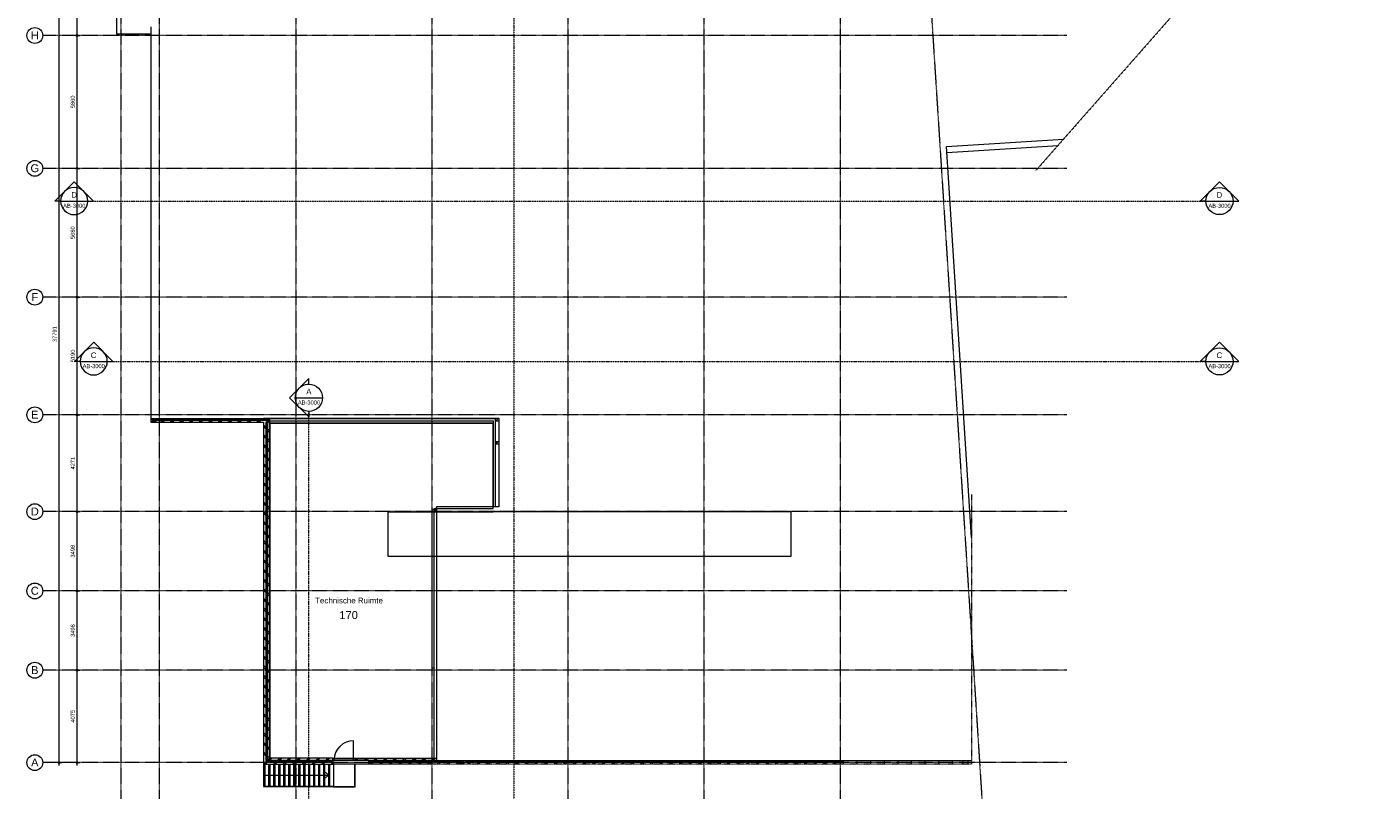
# Model space of a CAD drawing. Header units: millimetres. Extents: x 12885 to 91527, y 4686 to 113492.
# Tile 2 of 3: x 16567 to 75926, y 42849 to 76511. Entities that reach past the tile are written whole.
import ezdxf

# ---------------------------------------------------------------- set-up
doc = ezdxf.new("R2010")
doc.units = ezdxf.units.MM
for name, pattern in [('ARC Dash', [4, 2, -2]), ('ARC Grid Line', [22.225, 12.7, -3.175, 3.175, -3.175]), ('ARC Section Line', [17, 10, -3, 0, -1, 0, -3])]:
    doc.linetypes.add(name, pattern=pattern)
for name, color, linetype, lineweight in [('A--A2__Ruwbouw', 8, 'Continuous', 15), ('A--A45__Plafondafwerkingen', 8, 'Continuous', 9), ('A--L$01A__Algemeen', 7, 'Continuous', 9), ('A--L$07A__Stramien', 1, 'Continuous', 13), ('A--L21__Buitenwanden', 3, 'Continuous', 9), ('A--L22__Binnenwanden', 2, 'Continuous', 9), ('A--L23__Vloeren', 3, 'Continuous', 9), ('A--L24__TrapenHellingen', 1, 'Continuous', 9), ('A--L28__Hoofddraagconstructies', 3, 'Continuous', 9), ('A--L3__Afbouw', 2, 'Continuous', 9), ('A--LD20__DetailPenFijn', 2, 'Continuous', 15), ('A--LD30__DetailPenMiddel', 3, 'Continuous', 9), ('A--LR9__AlgVoorz', 7, 'Continuous', 9), ('A--M$01A__Algemeen', 1, 'Continuous', 13), ('A--M$01A__Algemeen-100', 1, 'Continuous', 13), ('A--T$07A__Stramien', 1, 'Continuous', 13), ('A--TR9__AlgVoorz', 1, 'Continuous', 13), ('Up Arrows', 7, 'Continuous', 9)]:
    doc.layers.add(name, color=color, linetype=linetype, lineweight=lineweight)
doc.styles.add('Arial', font='arial.ttf', dxfattribs={"height": 350})
doc.styles.add('Arial_1', font='arial.ttf', dxfattribs={"height": 250})
doc.styles.add('Arial_2', font='arial.ttf', dxfattribs={"height": 180})
doc.dimstyles.new('00_ARC_dimension_1_8mm', dxfattribs={"dimscale": 304.8, "dimtxt": 183.646692, "dimasz": 1.049869, "dimexe": 0.426509, "dimexo": 0.0625, "dimgap": 0.164042, "dimtad": 1, "dimdec": 0, "dimzin": 0, "dimdsep": 46, "dimtxsty": 'Arial_2', "dimblk1": 'DOTSMALL', "dimblk2": 'DOTSMALL', "dimsah": 1, "dimcen": 0.09, "dimdle": 0.426509, "dimadec": 3, "dimazin": 0, "dimtfac": 1, "dimtdec": 4, "dimtix": 1, "dimtmove": 0, "dimatfit": 3, "dimfxl": 0.426509, "dimfxlon": 1, "dimtvp": 1, "dimtolj": 1, "dimtzin": 0, "dimarcsym": 2})
pattern_1 = [(45, (31334.26, 43991.44), (-212.132, 212.132), []), (45, (31334.26, 46191.44), (-212.132, 212.132), [])]
pattern_2 = [(315, (27004.26, 51666.44), (212.132, 212.132), []), (315, (29204.26, 51666.44), (212.132, 212.132), [])]
pattern_3 = [(60, (0, 0), (-86.60254, 50), []), (120, (0, 0), (-86.60254, -50), [])]
pattern_4 = [(45, (24653.26, 59071.44), (-212.132, 212.132), []), (45, (24653.26, 61271.44), (-212.132, 212.132), [])]
pattern_5 = [(60, (0, 0), (-86.60254, 50), []), (120, (0, 0), (-86.60254, -50), [])]

# ---------------------------------------------------------------- blocks, each defined once
blk = doc.blocks.new('31_DO_WB_vo bi deur enkel - vo-1922859-AB-1e verdieping')
at = {"layer": 'A--L$01A__Algemeen'}
blk.add_line((435, 49), (435, 902), dxfattribs=at)
blk.add_arc((435, 32), 870, 90, 179.19656, dxfattribs=at)
at = {"layer": 'A--L3__Afbouw'}
for p, q in [((-502, 49), (-435, 49)), ((-435, 49), (435, 49)), ((435, 49), (502, 49)), ((-462, -65), (-502, -65))]:
    blk.add_line(p, q, dxfattribs=at)
blk = doc.blocks.new('28_SFO_staal_balk_HEA - HEA 300-1720289-AB-1e verdieping')
at = {"layer": 'A--L28__Hoofddraagconstructies'}
for p, q in [((-3497.5, -150), (-3497.5, 0)), ((-3447.5, -4.25), (-3497.5, -4.25)), ((-3497.5, -150), (3497.5, -150)), ((3497.5, -50), (3497.5, -150))]:
    blk.add_line(p, q, dxfattribs=at)
blk = doc.blocks.new('Grid - 3_5mm-18301-AB-1e verdieping')
at = {"layer": 'A--T$07A__Stramien'}
blk.add_circle((0, 0), 3.5, dxfattribs=at)
blk = doc.blocks.new('Section - Default-5518-AB-1e verdieping')
at = {"layer": 'A--L$01A__Algemeen', "lineweight": 13}
for p, q in [((-6, 8.49), (-14.49, 0)), ((-6, 8.49), (2.49, 0)), ((-12, 0), (-14.49, 0)), ((0, 0), (2.49, 0))]:
    blk.add_line(p, q, dxfattribs=at)
for start, end in [(360, 180), (180, 360)]:
    blk.add_arc((-6, 0), 6, start, end, dxfattribs=at)
blk = doc.blocks.new('DIMBLOCK1-AB-1e verdieping')
at = {"layer": 'A--M$01A__Algemeen-100'}
h = blk.add_hatch(color=256, dxfattribs=at)
edge = h.paths.add_edge_path()
edge.add_arc((18783, 48135), 40, 0, 360)
h = blk.add_hatch(color=256, dxfattribs=at)
edge = h.paths.add_edge_path()
edge.add_arc((18783, 44060), 40, 0, 360)
for p, q in [((18783, 48135), (18653, 48135)), ((18783, 43930), (18783, 48135)), ((18783, 48135), (18913, 48135)), ((18783, 44060), (18653, 44060)), ((18783, 44060), (18913, 44060))]:
    blk.add_line(p, q, dxfattribs=at)
for centre in [(18783, 48135), (18783, 44060)]:
    blk.add_circle(centre, 40, dxfattribs=at)
at = {"layer": 'A--M$01A__Algemeen-100', "color": 0, "insert": (18499, 45821), "char_height": 180, "width": 664.52, "attachment_point": 1, "rotation": 90, "line_spacing_factor": 0.941778, "style": 'Arial_2'}
blk.add_mtext('4075', dxfattribs=at)
blk = doc.blocks.new('_DotSmall')
at = {"color": 0, "linetype": 'ByBlock', "const_width": 0.5}
blk.add_lwpolyline([(-0.0625, 0, 1), (0.0625, 0, 1)], format="xyb", close=True, dxfattribs=at)
blk = doc.blocks.new('DIMBLOCK2-AB-1e verdieping')
at = {"layer": 'A--M$01A__Algemeen-100'}
h = blk.add_hatch(color=256, dxfattribs=at)
edge = h.paths.add_edge_path()
edge.add_arc((18783, 51633), 40, 0, 360)
h = blk.add_hatch(color=256, dxfattribs=at)
edge = h.paths.add_edge_path()
edge.add_arc((18783, 48135), 40, 0, 360)
for p, q in [((18783, 51633), (18653, 51633)), ((18783, 48135), (18783, 51633)), ((18783, 51633), (18913, 51633)), ((18783, 48135), (18653, 48135)), ((18783, 48135), (18913, 48135))]:
    blk.add_line(p, q, dxfattribs=at)
for centre in [(18783, 51633), (18783, 48135)]:
    blk.add_circle(centre, 40, dxfattribs=at)
at = {"layer": 'A--M$01A__Algemeen-100', "color": 0, "insert": (18499, 49607), "char_height": 180, "width": 664.52, "attachment_point": 1, "rotation": 90, "line_spacing_factor": 0.941778, "style": 'Arial_2'}
blk.add_mtext('3498', dxfattribs=at)
blk = doc.blocks.new('DIMBLOCK3-AB-1e verdieping')
at = {"layer": 'A--M$01A__Algemeen-100'}
h = blk.add_hatch(color=256, dxfattribs=at)
edge = h.paths.add_edge_path()
edge.add_arc((18783, 55130), 40, 0, 360)
h = blk.add_hatch(color=256, dxfattribs=at)
edge = h.paths.add_edge_path()
edge.add_arc((18783, 51633), 40, 0, 360)
for p, q in [((18783, 55130), (18653, 55130)), ((18783, 51633), (18783, 55130)), ((18783, 55130), (18913, 55130)), ((18783, 51633), (18653, 51633)), ((18783, 51633), (18913, 51633))]:
    blk.add_line(p, q, dxfattribs=at)
for centre in [(18783, 55130), (18783, 51633)]:
    blk.add_circle(centre, 40, dxfattribs=at)
at = {"layer": 'A--M$01A__Algemeen-100', "color": 0, "insert": (18499, 53105), "char_height": 180, "width": 664.52, "attachment_point": 1, "rotation": 90, "line_spacing_factor": 0.941778, "style": 'Arial_2'}
blk.add_mtext('3498', dxfattribs=at)
blk = doc.blocks.new('DIMBLOCK4-AB-1e verdieping')
at = {"layer": 'A--M$01A__Algemeen-100'}
h = blk.add_hatch(color=256, dxfattribs=at)
edge = h.paths.add_edge_path()
edge.add_arc((18783, 59401), 40, 0, 360)
h = blk.add_hatch(color=256, dxfattribs=at)
edge = h.paths.add_edge_path()
edge.add_arc((18783, 55130), 40, 0, 360)
for p, q in [((18783, 59401), (18653, 59401)), ((18783, 55130), (18783, 59401)), ((18783, 59401), (18913, 59401)), ((18783, 55130), (18653, 55130)), ((18783, 55130), (18913, 55130))]:
    blk.add_line(p, q, dxfattribs=at)
for centre in [(18783, 59401), (18783, 55130)]:
    blk.add_circle(centre, 40, dxfattribs=at)
at = {"layer": 'A--M$01A__Algemeen-100', "color": 0, "insert": (18499, 56989), "char_height": 180, "width": 664.52, "attachment_point": 1, "rotation": 90, "line_spacing_factor": 0.941778, "style": 'Arial_2'}
blk.add_mtext('4271', dxfattribs=at)
blk = doc.blocks.new('DIMBLOCK5-AB-1e verdieping')
at = {"layer": 'A--M$01A__Algemeen-100'}
h = blk.add_hatch(color=256, dxfattribs=at)
edge = h.paths.add_edge_path()
edge.add_arc((18783, 64591), 40, 0, 360)
h = blk.add_hatch(color=256, dxfattribs=at)
edge = h.paths.add_edge_path()
edge.add_arc((18783, 59401), 40, 0, 360)
for p, q in [((18783, 64591), (18653, 64591)), ((18783, 59401), (18783, 64591)), ((18783, 64591), (18913, 64591)), ((18783, 59401), (18653, 59401)), ((18783, 59401), (18913, 59401))]:
    blk.add_line(p, q, dxfattribs=at)
for centre in [(18783, 64591), (18783, 59401)]:
    blk.add_circle(centre, 40, dxfattribs=at)
at = {"layer": 'A--M$01A__Algemeen-100', "color": 0, "insert": (18499, 61720), "char_height": 180, "width": 664.52, "attachment_point": 1, "rotation": 90, "line_spacing_factor": 0.941778, "style": 'Arial_2'}
blk.add_mtext('5190', dxfattribs=at)
blk = doc.blocks.new('DIMBLOCK6-AB-1e verdieping')
at = {"layer": 'A--M$01A__Algemeen-100'}
h = blk.add_hatch(color=256, dxfattribs=at)
edge = h.paths.add_edge_path()
edge.add_arc((18783, 70271), 40, 0, 360)
h = blk.add_hatch(color=256, dxfattribs=at)
edge = h.paths.add_edge_path()
edge.add_arc((18783, 64591), 40, 0, 360)
for p, q in [((18783, 70271), (18653, 70271)), ((18783, 64591), (18783, 70271)), ((18783, 70271), (18913, 70271)), ((18783, 64591), (18653, 64591)), ((18783, 64591), (18913, 64591))]:
    blk.add_line(p, q, dxfattribs=at)
for centre in [(18783, 70271), (18783, 64591)]:
    blk.add_circle(centre, 40, dxfattribs=at)
at = {"layer": 'A--M$01A__Algemeen-100', "color": 0, "insert": (18499, 67155), "char_height": 180, "width": 664.52, "attachment_point": 1, "rotation": 90, "line_spacing_factor": 0.941778, "style": 'Arial_2'}
blk.add_mtext('5680', dxfattribs=at)
blk = doc.blocks.new('DIMBLOCK7-AB-1e verdieping')
at = {"layer": 'A--M$01A__Algemeen-100'}
h = blk.add_hatch(color=256, dxfattribs=at)
edge = h.paths.add_edge_path()
edge.add_arc((18783, 76131), 40, 0, 360)
h = blk.add_hatch(color=256, dxfattribs=at)
edge = h.paths.add_edge_path()
edge.add_arc((18783, 70271), 40, 0, 360)
for p, q in [((18783, 76131), (18653, 76131)), ((18783, 70271), (18783, 76131)), ((18783, 76131), (18913, 76131)), ((18783, 70271), (18653, 70271)), ((18783, 70271), (18913, 70271))]:
    blk.add_line(p, q, dxfattribs=at)
for centre in [(18783, 76131), (18783, 70271)]:
    blk.add_circle(centre, 40, dxfattribs=at)
at = {"layer": 'A--M$01A__Algemeen-100', "color": 0, "insert": (18499, 72925), "char_height": 180, "width": 664.52, "attachment_point": 1, "rotation": 90, "line_spacing_factor": 0.941778, "style": 'Arial_2'}
blk.add_mtext('5860', dxfattribs=at)
blk = doc.blocks.new('DIMBLOCK8-AB-1e verdieping')
at = {"layer": 'A--M$01A__Algemeen-100'}
h = blk.add_hatch(color=256, dxfattribs=at)
edge = h.paths.add_edge_path()
edge.add_arc((18783, 81851), 40, 0, 360)
h = blk.add_hatch(color=256, dxfattribs=at)
edge = h.paths.add_edge_path()
edge.add_arc((18783, 76131), 40, 0, 360)
for p, q in [((18783, 76131), (18783, 81981)), ((18783, 81851), (18653, 81851)), ((18783, 81851), (18913, 81851)), ((18783, 76131), (18653, 76131)), ((18783, 76131), (18913, 76131))]:
    blk.add_line(p, q, dxfattribs=at)
for centre in [(18783, 81851), (18783, 76131)]:
    blk.add_circle(centre, 40, dxfattribs=at)
at = {"layer": 'A--M$01A__Algemeen-100', "color": 0, "insert": (18499, 78715), "char_height": 180, "width": 664.52, "attachment_point": 1, "rotation": 90, "line_spacing_factor": 0.941778, "style": 'Arial_2'}
blk.add_mtext('5720', dxfattribs=at)
blk = doc.blocks.new('DIMBLOCK9-AB-1e verdieping')
at = {"layer": 'A--M$01A__Algemeen-100'}
h = blk.add_hatch(color=256, dxfattribs=at)
edge = h.paths.add_edge_path()
edge.add_arc((17983, 81851), 40, 0, 360)
h = blk.add_hatch(color=256, dxfattribs=at)
edge = h.paths.add_edge_path()
edge.add_arc((17983, 44060), 40, 0, 360)
for p, q in [((17983, 43930), (17983, 81981)), ((17983, 81851), (17853, 81851)), ((17983, 81851), (18113, 81851)), ((17983, 44060), (17853, 44060)), ((17983, 44060), (18113, 44060))]:
    blk.add_line(p, q, dxfattribs=at)
for centre in [(17983, 81851), (17983, 44060)]:
    blk.add_circle(centre, 40, dxfattribs=at)
at = {"layer": 'A--M$01A__Algemeen-100', "color": 0, "insert": (17699, 62610), "char_height": 180, "width": 830.65, "attachment_point": 1, "rotation": 90, "line_spacing_factor": 0.941778, "style": 'Arial_2'}
blk.add_mtext('37791', dxfattribs=at)

msp = doc.modelspace()

# ---------------------------------------------------------------- hatches: boundary and pattern name
at = {"layer": 'A--A2__Ruwbouw', "lineweight": 9}
h = msp.add_hatch(dxfattribs=at)
h.set_pattern_fill('FP_8', color=256, angle=-135, style=0, pattern_type=2)
h.set_pattern_definition([(315, (22032.26, 62124.94), (212.132, 212.132), []), (315, (24232.26, 62124.94), (212.132, 212.132), [])])
h.paths.add_polyline_path([(22132.3, 59071.4), (22132.3, 59236.4), (22032.3, 59236.4), (22032.3, 59071.4)])
h = msp.add_hatch(dxfattribs=at)
h.set_pattern_fill('FP_6', color=256, angle=240, style=0, pattern_type=2)
h.set_pattern_definition(pattern_3)
h.paths.add_polyline_path([(22252.3, 59071.4), (22252.3, 59236.4), (22162.3, 59231.4), (22162.3, 59071.4)])
h = msp.add_hatch(dxfattribs=at)
h.set_pattern_fill('FP_6', color=256, angle=240, style=0, pattern_type=2)
h.set_pattern_definition(pattern_5)
h.paths.add_polyline_path([(22352.3, 59201.4), (27274.3, 59201.4), (27274.3, 59241.4), (22252.3, 59236.4), (22252.3, 59201.4)])
h = msp.add_hatch(dxfattribs=at)
h.set_pattern_fill('FP_7', color=256, angle=-135, style=0, pattern_type=2)
h.set_pattern_definition(pattern_4)
h.paths.add_polyline_path([(27004.3, 59071.4), (27274.3, 59071.4), (27274.3, 59171.4), (22252.3, 59171.4), (22252.3, 59071.4), (25497.3, 59071.4)])
h = msp.add_hatch(dxfattribs=at)
h.set_pattern_fill('FP_7', color=256, angle=-135, style=0, pattern_type=2)
h.set_pattern_definition(pattern_4)
h.paths.add_polyline_path([(27274.3, 59241.4), (27274.3, 59250.4), (27004.3, 59246.9), (27004.3, 59241.4), (27169.4, 59241.4)])
h = msp.add_hatch(dxfattribs=at)
h.set_pattern_fill('FP_5', color=256, angle=-135, style=0, pattern_type=2)
h.set_pattern_definition(pattern_2)
h.paths.add_polyline_path([(27081.8, 44091.4), (27104.3, 44091.4), (27104.3, 59071.4), (27004.3, 59071.4), (27004.3, 44091.4)])
h = msp.add_hatch(dxfattribs=at)
h.set_pattern_fill('FP_6', color=256, angle=240, style=0, pattern_type=2)
h.set_pattern_definition(pattern_3)
h.paths.add_polyline_path([(27134.3, 44161.4), (27174.3, 44161.4), (27174.3, 59071.4), (27134.3, 59071.4), (27134.3, 44261.4)])
h = msp.add_hatch(dxfattribs=at)
h.set_pattern_fill('FP_5', color=256, angle=-135, style=0, pattern_type=2)
h.set_pattern_definition(pattern_2)
h.paths.add_polyline_path([(27174.3, 44261.4), (27274.3, 44261.4), (27274.3, 59071.4), (27174.3, 59071.4), (27174.3, 45263.1)])
h = msp.add_hatch(dxfattribs=at)
h.set_pattern_fill('FP_1', color=256, angle=225, style=0, pattern_type=2)
h.set_pattern_definition([(45, (0, 0), (-84.85281, 84.85281), [])])
h.paths.add_polyline_path([(37374.3, 59131.4), (37374.3, 59250.4), (37219.3, 59250.4), (37219.3, 59131.4)])
h = msp.add_hatch(dxfattribs=at)
h.set_pattern_fill('FP_2', color=256, angle=135, style=0, pattern_type=2)
h.set_pattern_definition([(45, (0, 0), (-84.85281, 84.85281), [])])
h.paths.add_polyline_path([(37219.3, 58111.4), (37274.3, 58111.4), (37274.3, 58211.4), (37219.3, 58211.4)])
h = msp.add_hatch(dxfattribs=at)
h.set_pattern_fill('FP_1', color=256, angle=225, style=0, pattern_type=2)
h.set_pattern_definition([(45, (0, 0), (-84.85281, 84.85281), [])])
h.paths.add_polyline_path([(37274.3, 58111.4), (37374.3, 58119.3), (37374.3, 58211.4), (37274.3, 58211.4)])
h = msp.add_hatch(dxfattribs=at)
h.set_pattern_fill('FP_3', color=256, angle=45, style=0, pattern_type=2)
h.set_pattern_definition(pattern_1)
h.paths.add_polyline_path([(34835.9, 43991.4), (35664.3, 43991.4), (35664.3, 44091.4), (31641.2, 44091.4), (31641.2, 43991.4), (34624.3, 43991.4)])
h.paths.add_polyline_path([(27134.3, 43991.4), (30037.3, 43991.4), (30037.3, 44091.4), (27004.3, 44091.4), (27004.3, 43991.4), (27106.1, 43991.4)])
h = msp.add_hatch(dxfattribs=at)
h.set_pattern_fill('FP_4', color=256, angle=60, style=0, pattern_type=2)
h.set_pattern_definition([(60, (0, 0), (-86.60254, 50), []), (120, (0, 0), (-86.60254, -50), [])])
h.paths.add_polyline_path([(34615.6, 44121.4), (35664.3, 44125.9), (35664.3, 44156.4), (31641.2, 44151.4), (31641.2, 44121.4), (34524.3, 44121.4)])
h.paths.add_polyline_path([(27365, 44121.4), (30037.3, 44121.4), (30037.3, 44161.4), (27134.3, 44161.4), (27134.5, 44121.4), (27274.3, 44121.4)])
h = msp.add_hatch(dxfattribs=at)
h.set_pattern_fill('FP_3', color=256, angle=45, style=0, pattern_type=2)
h.set_pattern_definition(pattern_1)
h.paths.add_polyline_path([(34524.3, 44161.4), (34624.3, 44161.4), (34624.3, 44261.4), (34524.3, 44261.4), (34521.9, 44170.4), (31641.2, 44170.4), (31641.2, 44161.4), (34521.8, 44161.4)])
h.paths.add_polyline_path([(30037.3, 44161.4), (30037.3, 44170.4), (27274.3, 44170.4), (27274.3, 44261.4), (27174.3, 44261.4), (27174.3, 44161.4), (27365, 44161.4)])
h = msp.add_hatch(dxfattribs=at)
h.set_pattern_fill('FP_3', color=256, angle=45, style=0, pattern_type=2)
h.set_pattern_definition(pattern_1)
h.paths.add_polyline_path([(34521.9, 44170.4), (34524.3, 44170.4), (34524.3, 44261.4), (31041.3, 44261.4), (31041.3, 44170.4), (31641.2, 44170.4)])
h.paths.add_polyline_path([(27274.3, 44170.4), (30037.3, 44175.4), (30037.3, 44261.4), (27274.3, 44261.4)])
h = msp.add_hatch(dxfattribs=at)
h.set_pattern_fill('FP_9', color=256, angle=-135, style=0, pattern_type=2)
h.set_pattern_definition([(45, (44118.76, 43991.44), (-212.132, 212.132), []), (45, (44118.76, 46191.44), (-212.132, 212.132), [])])
h.paths.add_polyline_path([(36703.6, 43991.4), (52573.3, 43991.4), (52573.3, 44091.4), (35934.3, 44091.4), (35934.3, 43991.4)])
h.paths.add_polyline_path([(35664.3, 43991.4), (35764.3, 43991.4), (35764.3, 44091.4), (35664.3, 44090.3)])
h = msp.add_hatch(dxfattribs=at)
h.set_pattern_fill('FP_6', color=256, angle=240, style=0, pattern_type=2)
h.set_pattern_definition(pattern_5)
h.paths.add_polyline_path([(35834.3, 43991.4), (35834.3, 44091.4), (35794.3, 44090.8), (35794.3, 43991.4)])
h = msp.add_hatch(dxfattribs=at)
h.set_pattern_fill('FP_10', color=256, angle=-135, style=0, pattern_type=2)
h.set_pattern_definition([(315, (35664.26, 40697.44), (212.132, 212.132), []), (315, (37864.26, 40697.44), (212.132, 212.132), [])])
h.paths.add_polyline_path([(35934.3, 43991.4), (35934.3, 44156.4), (35834.3, 44156.4), (35834.3, 43991.4), (35907.1, 43991.4)])
at = {"layer": 'A--A45__Plafondafwerkingen', "lineweight": 15}
h = msp.add_hatch(dxfattribs=at)
h.set_pattern_fill('FP_11', color=256, style=0, pattern_type=2)
h.set_pattern_definition([(270, (55578.74, 59583.44), (600, 4e-14), []), (0, (55578.74, 59583.44), (0, 600), [])])
h.paths.add_polyline_path([(58063.3, 43991.4), (58222.6, 43991.4), (58222.6, 44156.4), (58063.3, 44156.4)])
h.paths.add_polyline_path([(53513.1, 43991.4), (57853.3, 43991.4), (57853.3, 44156.4), (52573.3, 44156.4), (52573.3, 43991.4), (52887.5, 43991.4)])

# ---------------------------------------------------------------- linework, layer by layer
at = {"layer": 'A--L$01A__Algemeen', "linetype": 'ARC Section Line', "lineweight": 13}
for p, q in [((38040.4, 88146.5), (38040.4, 42452.2)), ((19253.4, 68831.9), (68551.8, 68831.9)), ((20110.4, 61758.8), (68551.8, 61758.8)), ((29001.3, 42452.2), (29001.3, 59554.2))]:
    msp.add_line(p, q, dxfattribs=at)
at = {"layer": 'A--L$01A__Algemeen', "lineweight": 13}
for p, q in [((18053.4, 68831.9), (19253.4, 68831.9)), ((68551.8, 68831.9), (69751.8, 68831.9)), ((18910.4, 61758.8), (20110.4, 61758.8)), ((68551.8, 61758.8), (69751.8, 61758.8)), ((28401.3, 60154.2), (29601.3, 60154.2))]:
    msp.add_line(p, q, dxfattribs=at)
at = {"layer": 'A--L$07A__Stramien', "linetype": 'ARC Grid Line'}
for p, q in [((20704.3, 95686.5), (20704.3, 40299.5)), ((22402.3, 95686.5), (22402.3, 40299.5)), ((28417.3, 95686.5), (28417.3, 40299.5)), ((34417.3, 95686.5), (34417.3, 40299.5)), ((40417.3, 95686.5), (40417.3, 40299.5)), ((46417.3, 95686.5), (46417.3, 40299.5)), ((52432.3, 95686.5), (52432.3, 40299.5)), ((55259.6, 95618), (58813, 40345.2)), ((62423, 76131.4), (17266.9, 76131.4)), ((62423, 70271.4), (17266.9, 70271.4)), ((62423, 64591.4), (17266.9, 64591.4)), ((62423, 59401.4), (17266.9, 59401.4)), ((62423, 55130.4), (17266.9, 55130.4)), ((62423, 51632.9), (17266.9, 51632.9)), ((62423, 48135.4), (17266.9, 48135.4)), ((62423, 44060.4), (17266.9, 44060.4))]:
    msp.add_line(p, q, dxfattribs=at)
at = {"layer": 'A--L21__Buitenwanden', "lineweight": 15}
for p, q in [((20514.3, 85685), (20514.3, 76211.4)), ((20514.3, 76211.4), (22032.3, 76211.4)), ((57130.4, 70978.5), (62034.6, 71287.3)), ((22032.3, 59236.4), (22032.3, 59071.4)), ((22032.3, 59071.4), (27004.3, 59071.4)), ((22132.3, 59071.4), (22132.3, 59236.4)), ((22162.3, 59071.4), (22162.3, 59236.4)), ((22252.3, 59071.4), (22252.3, 59236.4)), ((22252.3, 59201.4), (27274.3, 59201.4)), ((22252.3, 59171.4), (27274.3, 59171.4)), ((27004.3, 59241.4), (27274.3, 59241.4)), ((27004.3, 59071.4), (27004.3, 43991.4)), ((27104.3, 59071.4), (27104.3, 44091.4)), ((27174.3, 59071.4), (27104.3, 59071.4)), ((27134.3, 59071.4), (27134.3, 44121.4)), ((27174.3, 59071.4), (27174.3, 44161.4)), ((27274.3, 44261.4), (27274.3, 59250.4)), ((27004.3, 43991.4), (30037.3, 43991.4)), ((27104.3, 44091.4), (30037.3, 44091.4)), ((27134.3, 44121.4), (30037.3, 44121.4)), ((27174.3, 44161.4), (30037.3, 44161.4)), ((30037.3, 44261.4), (27274.3, 44261.4)), ((30037.3, 44261.4), (30037.3, 44175.4)), ((30037.3, 43991.4), (30037.3, 44170.4)), ((31041.3, 44261.4), (34524.3, 44261.4)), ((31041.3, 44261.4), (31041.3, 44175.4)), ((31641.2, 44161.4), (34625.5, 44161.4)), ((31641.2, 44121.4), (35664.3, 44121.4)), ((31641.2, 44091.4), (35664.3, 44091.4)), ((34417.3, 43991.4), (31641.2, 43991.4)), ((35664.3, 44121.4), (35664.3, 44156.4)), ((35764.3, 43991.4), (35764.3, 44091.4)), ((35794.3, 43991.4), (35794.3, 44091.4)), ((35834.3, 43991.4), (35834.3, 44156.4)), ((35934.3, 44091.4), (35934.3, 44156.4))]:
    msp.add_line(p, q, dxfattribs=at)
at = {"layer": 'A--L21__Buitenwanden'}
for p, q in [((31641.2, 44170.4), (30077.1, 44170.4)), ((30077.1, 43991.4), (30077.1, 44170.4)), ((31641.2, 43991.4), (30077.1, 43991.4)), ((31641.2, 43991.4), (31641.2, 44170.4))]:
    msp.add_line(p, q, dxfattribs=at)
at = {"layer": 'A--L22__Binnenwanden', "lineweight": 15}
for p, q in [((37219.3, 59231.4), (27274.3, 59231.4)), ((27274.3, 59131.4), (37119.3, 59131.4)), ((37119.3, 59131.4), (37119.3, 55336.4)), ((37219.3, 59250.4), (37219.3, 55336.4)), ((37219.3, 59131.4), (37374.3, 59131.4)), ((37374.3, 58211.4), (37219.3, 58211.4)), ((37374.3, 58111.4), (37219.3, 58111.4)), ((34624.3, 55271.4), (34574.3, 55271.4)), ((34574.3, 55271.4), (34574.3, 55171.4)), ((34524.3, 44261.4), (34524.3, 55171.4)), ((34524.3, 55171.4), (34574.3, 55171.4)), ((34524.3, 44261.4), (34624.3, 44261.4)), ((35764.3, 44091.4), (35664.3, 44091.4)), ((35834.3, 44091.4), (35794.3, 44091.4)), ((52573.3, 44091.4), (35934.3, 44091.4)), ((52573.3, 43991.4), (52573.3, 44156.4))]:
    msp.add_line(p, q, dxfattribs=at)
at = {"layer": 'A--L22__Binnenwanden'}
for p, q in [((30424.3, 59231.4), (30424.3, 59250.4)), ((30474.3, 59250.4), (30474.3, 59231.4)), ((32474.3, 59231.4), (32474.3, 59250.4)), ((32524.3, 59250.4), (32524.3, 59231.4)), ((57853.3, 43991.4), (57853.3, 44156.4)), ((58063.3, 44156.4), (58063.3, 43991.4))]:
    msp.add_line(p, q, dxfattribs=at)
at = {"layer": 'A--L23__Vloeren'}
msp.add_line((30037.3, 44261.4), (31041.3, 44261.4), dxfattribs=at)
at = {"layer": 'A--L24__TrapenHellingen'}
for p, q in [((27004.3, 43991.4), (27004.3, 43026.4)), ((27054.3, 43991.4), (27054.3, 43026.4)), ((27224.3, 43991.4), (27224.3, 43026.4)), ((27274.3, 43991.4), (27274.3, 43026.4)), ((27444.3, 43991.4), (27444.3, 43026.4)), ((27494.3, 43991.4), (27494.3, 43026.4)), ((27664.3, 43991.4), (27664.3, 43026.4)), ((27714.3, 43991.4), (27714.3, 43026.4)), ((27884.3, 43991.4), (27884.3, 43026.4)), ((27934.3, 43991.4), (27934.3, 43026.4)), ((28104.3, 43991.4), (28104.3, 43026.4)), ((28154.3, 43991.4), (28154.3, 43026.4)), ((28324.3, 43991.4), (28324.3, 43026.4)), ((28374.3, 43991.4), (28374.3, 43026.4)), ((28544.3, 43991.4), (28544.3, 43026.4)), ((28594.3, 43991.4), (28594.3, 43026.4)), ((28764.3, 43991.4), (28764.3, 43026.4)), ((28814.3, 43991.4), (28814.3, 43026.4)), ((28984.3, 43991.4), (28984.3, 43026.4)), ((29034.3, 43991.4), (29034.3, 43026.4)), ((29204.3, 43991.4), (29204.3, 43026.4)), ((29254.3, 43991.4), (29254.3, 43026.4)), ((29424.3, 43991.4), (29424.3, 43026.4)), ((29474.3, 43991.4), (29474.3, 43026.4)), ((29644.3, 43991.4), (29644.3, 43026.4)), ((29694.3, 43991.4), (29694.3, 43026.4)), ((29864.3, 43991.4), (29864.3, 43026.4)), ((29914.3, 43991.4), (29914.3, 43026.4)), ((30037.3, 44006.4), (30077.1, 44006.4)), ((30037.3, 43991.4), (30077.1, 43991.4)), ((30082.1, 43991.4), (30082.1, 43026.4)), ((30084.3, 43991.4), (30084.3, 43026.4)), ((31022.1, 43011.4), (31022.1, 43991.4)), ((31037.1, 42996.4), (31037.1, 43991.4)), ((27004.3, 43026.4), (27004.3, 43011.4)), ((27004.3, 43026.4), (27224.3, 43026.4)), ((27004.3, 43011.4), (30084.3, 43011.4)), ((27224.3, 43026.4), (27444.3, 43026.4)), ((27444.3, 43026.4), (27664.3, 43026.4)), ((27664.3, 43026.4), (27884.3, 43026.4)), ((27884.3, 43026.4), (28104.3, 43026.4)), ((28104.3, 43026.4), (28324.3, 43026.4)), ((28324.3, 43026.4), (28544.3, 43026.4)), ((28544.3, 43026.4), (28764.3, 43026.4)), ((28764.3, 43026.4), (28984.3, 43026.4)), ((28984.3, 43026.4), (29204.3, 43026.4)), ((29204.3, 43026.4), (29424.3, 43026.4)), ((29424.3, 43026.4), (29644.3, 43026.4)), ((29644.3, 43026.4), (29864.3, 43026.4)), ((29864.3, 43026.4), (30084.3, 43026.4)), ((30082.1, 43011.4), (30082.1, 42996.4)), ((30082.1, 42996.4), (31037.1, 42996.4)), ((30084.3, 43011.4), (30084.3, 43026.4)), ((30084.3, 43011.4), (31022.1, 43011.4))]:
    msp.add_line(p, q, dxfattribs=at)
at = {"layer": 'A--LD20__DetailPenFijn'}
for p, q in [((22032.3, 76511.4), (22032.3, 59236.4)), ((57114, 71233.4), (62273.4, 71558.3)), ((58222.6, 53990.4), (57114, 71233.4)), ((22032.3, 59236.4), (27004.3, 59236.4)), ((27004.3, 59236.4), (27004.3, 59250.4)), ((27004.3, 59250.4), (37374.3, 59250.4)), ((37374.3, 59250.4), (37374.3, 55336.4)), ((37374.3, 55336.4), (34624.3, 55336.4)), ((34624.3, 55336.4), (34624.3, 44156.4)), ((34624.3, 44156.4), (58222.6, 44156.4))]:
    msp.add_line(p, q, dxfattribs=at)
at = {"layer": 'A--LD30__DetailPenMiddel', "linetype": 'ARC Dash'}
for p, q in [((75925.8, 87055.6), (61056.1, 70176.5)), ((58222.6, 55891.4), (58222.6, 43991.4)), ((58222.6, 43991.4), (34417.3, 43991.4))]:
    msp.add_line(p, q, dxfattribs=at)
at = {"layer": 'A--LD30__DetailPenMiddel'}
msp.add_line((27274.3, 59040.4), (37119.3, 59040.4), dxfattribs=at)
msp.add_line((27274.3, 59040.4), (37119.3, 59040.4), dxfattribs=at)
at = {"layer": 'A--LR9__AlgVoorz', "flags": 128}
for points in [[(37119.3, 55271.4), (37119.3, 59040.4), (27274.3, 59040.4), (27274.3, 44170.4), (34524.3, 44170.4), (34524.3, 44263), (34524.3, 48073.4), (34524.3, 48379.5), (34524.3, 52968.4), (34524.3, 53274.5), (34524.3, 55042.7), (34524.3, 55271.4)], [(32474.3, 53171.4), (34624.3, 53171.4), (40135.3, 53171.4), (44634.3, 53171.4), (46503.3, 53171.4), (49003.3, 53171.4), (50264.3, 53171.4), (50264.3, 55116.4), (44634.3, 55116.4), (43948.3, 55116.4), (42723.3, 55116.4), (41658.3, 55116.4), (40079.3, 55116.4), (37220.9, 55116.4), (37219.3, 55116.4), (37124.3, 55114.4), (32474.3, 55114.4)]]:
    msp.add_lwpolyline(points, close=True, dxfattribs=at)
at = {"layer": 'Up Arrows'}
for p, q in [((27004.3, 43508.9), (27224.3, 43508.9)), ((27224.3, 43508.9), (27444.3, 43508.9)), ((27444.3, 43508.9), (27664.3, 43508.9)), ((27664.3, 43508.9), (27884.3, 43508.9)), ((27884.3, 43508.9), (28104.3, 43508.9)), ((28104.3, 43508.9), (28324.3, 43508.9)), ((28324.3, 43508.9), (28544.3, 43508.9)), ((28544.3, 43508.9), (28764.3, 43508.9)), ((28764.3, 43508.9), (28984.3, 43508.9)), ((28984.3, 43508.9), (29204.3, 43508.9)), ((29204.3, 43508.9), (29424.3, 43508.9)), ((29424.3, 43508.9), (29644.3, 43508.9)), ((29644.3, 43508.9), (29864.3, 43508.9)), ((29864.3, 43508.9), (29739.3, 43633.9)), ((29864.3, 43508.9), (29739.3, 43383.9))]:
    msp.add_line(p, q, dxfattribs=at)

# ---------------------------------------------------------------- block references
at = {"layer": 'A--L$01A__Algemeen', "lineweight": 13, "xscale": 99.99999999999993, "yscale": 99.99999999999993, "zscale": 99.99999999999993}
for p in [(19253.4, 68831.9), (20110.4, 61758.8)]:
    msp.add_blockref('Section - Default-5518-AB-1e verdieping', p, dxfattribs=at)
at = {"layer": 'A--L$01A__Algemeen', "lineweight": 13, "extrusion": (0, 0, -1), "xscale": 99.99999999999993, "yscale": 99.99999999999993, "zscale": 99.99999999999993}
for p in [(-68551.8, 68831.9), (-68551.8, 61758.8)]:
    msp.add_blockref('Section - Default-5518-AB-1e verdieping', p, dxfattribs=at)
at = {"layer": 'A--L$01A__Algemeen', "lineweight": 13, "extrusion": (0, 0, -1), "xscale": 99.99999999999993, "yscale": 99.99999999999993, "zscale": 99.99999999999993, "rotation": 270.0000000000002}
msp.add_blockref('Section - Default-5518-AB-1e verdieping', (-29001.3, 59554.2), dxfattribs=at)
at = {"layer": 'A--L28__Hoofddraagconstructies', "rotation": 269.9999999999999}
msp.add_blockref('28_SFO_staal_balk_HEA - HEA 300-1720289-AB-1e verdieping', (34574.3, 51723.9), dxfattribs=at)
at = {"layer": 'A--L3__Afbouw'}
msp.add_blockref('31_DO_WB_vo bi deur enkel - vo-1922859-AB-1e verdieping', (30539.3, 44126.4), dxfattribs=at)
at = {"layer": 'A--T$07A__Stramien', "xscale": 99.99999999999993, "yscale": 99.99999999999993, "zscale": 99.99999999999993, "rotation": 89.99999999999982}
for p in [(16916.9, 76131.4), (16916.9, 70271.4), (16916.9, 64591.4), (16916.9, 59401.4), (16916.9, 55130.4), (16916.9, 51632.9), (16916.9, 48135.4), (16916.9, 44060.4)]:
    msp.add_blockref('Grid - 3_5mm-18301-AB-1e verdieping', p, dxfattribs=at)

# ---------------------------------------------------------------- texts
at = {"layer": 'A--L$01A__Algemeen', "lineweight": 13, "attachment_point": 1}
for s, insert, char_height, width, style in [('D', (18524.4, 69226.4), 250, 304.641, 'Arial_1'), ('D', (69022.8, 69226.4), 250, 304.641, 'Arial_1'), ('AB-3000', (18167.4, 68711.1), 180, 1170.464, 'Arial_2'), ('AB-3000', (68665.8, 68711.1), 180, 1170.464, 'Arial_2'), ('C', (19381.4, 62153.4), 250, 304.641, 'Arial_1'), ('C', (69022.8, 62153.4), 250, 304.641, 'Arial_1'), ('AB-3000', (19024.4, 61638), 180, 1170.464, 'Arial_2'), ('AB-3000', (68665.8, 61638), 180, 1170.464, 'Arial_2'), ('A', (28882.2, 60548.8), 250, 280.591, 'Arial_1'), ('AB-3000', (28515.2, 60033.4), 180, 1170.464, 'Arial_2')]:
    msp.add_mtext(s, dxfattribs=dict(at, insert=insert, char_height=char_height, width=width, style=style))
at = {"layer": 'A--T$07A__Stramien', "char_height": 350, "attachment_point": 1, "style": 'Arial'}
for s, insert, width in [('H', (16737.5, 76312.6), 432.911), ('G', (16724.5, 70452.6), 464.979), ('F', (16764, 64772.6), 368.776), ('E', (16751, 59582.6), 400.844), ('D', (16737.5, 55311.6), 432.911), ('C', (16737.5, 51814.1), 432.911), ('B', (16751, 48316.6), 400.844), ('A', (16751, 44241.6), 400.844)]:
    msp.add_mtext(s, dxfattribs=dict(at, insert=insert, width=width))
at = {"layer": 'A--TR9__AlgVoorz', "attachment_point": 1}
for s, insert, char_height, width, style in [('Technische Ruimte', (29277.4, 51335), 250, 3591.56, 'Arial_1'), ('170', (30344.3, 50743.2), 350, 1010.126, 'Arial')]:
    msp.add_mtext(s, dxfattribs=dict(at, insert=insert, char_height=char_height, width=width, style=style))

# ---------------------------------------------------------------- dimensions: what is measured, and where the dimension line sits
at = {"layer": 'A--M$01A__Algemeen'}
for base, p1, p2, override, picture, middle in [((17983, 81851.4), (17853, 44060.4), (17853, 81851.4), {"dimpost": '<>', "dimfxl": 37791}, 'DIMBLOCK9-AB-1e verdieping', (17841, 62955.9)), ((18783, 81851.4), (18653, 76131.4), (18653, 81851.4), {"dimpost": '<>', "dimfxl": 5720}, 'DIMBLOCK8-AB-1e verdieping', (18641.1, 78991.4)), ((18783, 76131.4), (18653, 70271.4), (18653, 76131.4), {"dimpost": '<>', "dimfxl": 5860}, 'DIMBLOCK7-AB-1e verdieping', (18641.1, 73201.4)), ((18783, 70271.4), (18653, 64591.4), (18653, 70271.4), {"dimpost": '<>', "dimfxl": 5680}, 'DIMBLOCK6-AB-1e verdieping', (18641.1, 67431.4)), ((18783, 64591.4), (18653, 59401.4), (18653, 64591.4), {"dimpost": '<>', "dimfxl": 5190}, 'DIMBLOCK5-AB-1e verdieping', (18641.1, 61996.4)), ((18783, 59401.4), (18653, 55130.4), (18653, 59401.4), {"dimpost": '<>', "dimfxl": 4271}, 'DIMBLOCK4-AB-1e verdieping', (18642.6, 57265.9)), ((18783.0108244, 55130.4443053), (18653.0108244, 51632.9443053), (18653.0108244, 55130.4443053), {"dimpost": '<>', "dimfxl": 3497.5}, 'DIMBLOCK3-AB-1e verdieping', (18641.0462945, 53381.6943053)), ((18783.0108244, 51632.9443053), (18653.0108244, 48135.4443053), (18653.0108244, 51632.9443053), {"dimpost": '<>', "dimfxl": 3497.5}, 'DIMBLOCK2-AB-1e verdieping', (18641.0462945, 49884.1943053)), ((18783, 48135.4), (18653, 44060.4), (18653, 48135.4), {"dimpost": '<>', "dimfxl": 4075}, 'DIMBLOCK1-AB-1e verdieping', (18641.1, 46097.9))]:
    dim = msp.add_linear_dim(base=base, p1=p1, p2=p2, angle=90, dimstyle='00_ARC_dimension_1_8mm', override=override, dxfattribs=at)
    dim.commit()
    dim.dimension.update_dxf_attribs({"geometry": picture, "text_midpoint": middle})

doc.saveas('drawing.dxf')
